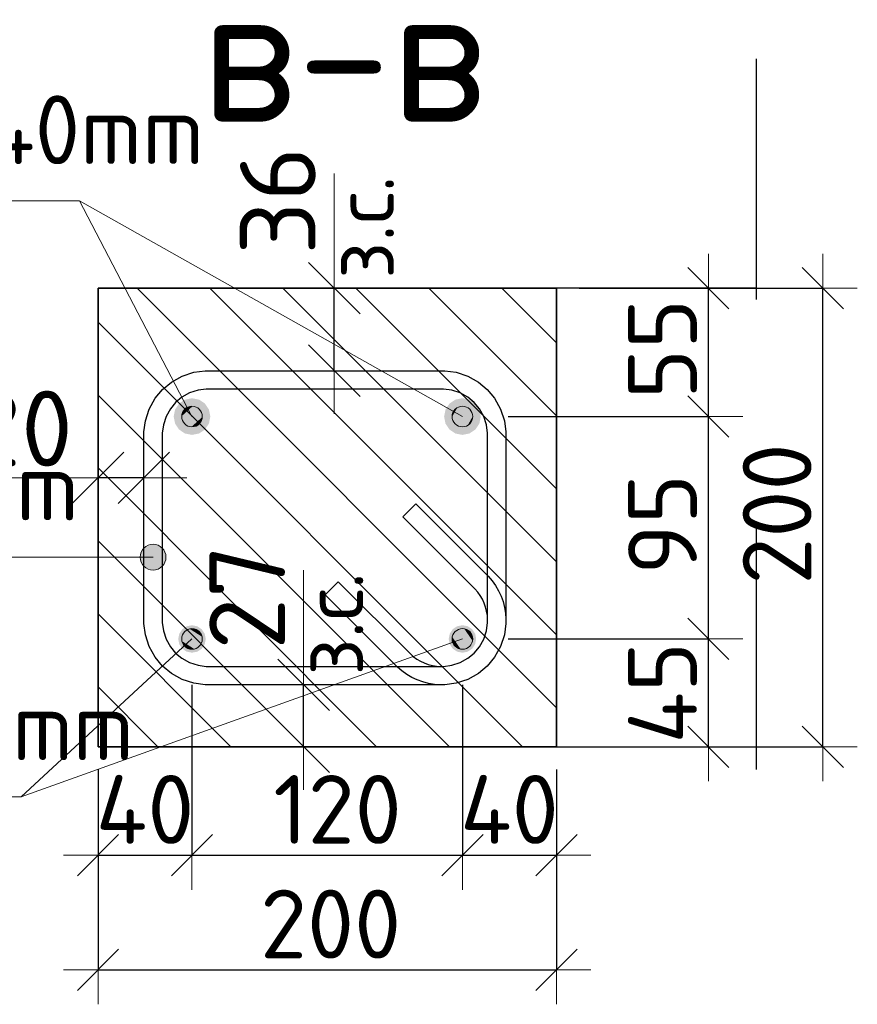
# Model space of a CAD drawing. Header units: metres. Extents: x -38 to 90, y -15 to 21.
# Tile 100 of 127: x 87.884 to 88.249, y -6.725 to -6.296. Entities that reach past the tile are written whole.
import ezdxf

# ---------------------------------------------------------------- set-up
doc = ezdxf.new("R2010")
doc.units = ezdxf.units.M
doc.header["$PDMODE"] = 65
doc.linetypes.add('______4', pattern=[0.135, 0.105, -0.03])
for name, color, linetype, lineweight in [('XR$4$Арм.стержн. Хомут', 240, 'Continuous', 35), ('XR$4$Арм.стержн.горизонт. 1', 180, 'Continuous', 35), ('XR$4$Арм.стержн.горизонт. 2', 202, 'Continuous', 35), ('XR$4$Перекрытие (1)', 7, 'Continuous', 35), ('XR$4$Размерная линия (1)', 7, 'Continuous', 13), ('XR$4$Размерная линия_ общее', 7, 'Continuous', 13)]:
    doc.layers.add(name, color=color, linetype=linetype, lineweight=lineweight)
doc.styles.add('ISOCPEUR', font='txt')
doc.dimstyles.new('DIMSTYLE_10', dxfattribs={"dimtxt": 0.033, "dimasz": 0.0375, "dimexe": 0, "dimexo": 0, "dimgap": 0.0165, "dimtad": 2, "dimdec": 0, "dimlfac": 1000, "dimrnd": 1, "dimzin": 12, "dimdsep": 46, "dimtxsty": 'ISOCPEUR', "dimblk1": 'ALL_ML_STRICH', "dimblk2": 'ALL_ML_STRICH', "dimsah": 1, "dimcen": 0, "dimclrd": 7, "dimclre": 256, "dimclrt": 7, "dimadec": 0, "dimazin": 0, "dimtfac": 1, "dimtdec": 0, "dimtix": 1, "dimtmove": 2, "dimatfit": 3, "dimfxl": 0, "dimtvp": 1.2, "dimtzin": 0, "dimlwd": 0, "dimlwe": -3, "dimarcsym": 0})
doc.dimstyles.new('DIMSTYLE_18', dxfattribs={"dimtxt": 0.03, "dimasz": 0.03, "dimexe": 0, "dimexo": 0, "dimgap": 0.015, "dimtad": 2, "dimdec": 0, "dimlfac": 1000, "dimrnd": 5, "dimzin": 12, "dimdsep": 46, "dimtxsty": 'ISOCPEUR', "dimblk1": 'ALL_ML_STRICH', "dimblk2": 'ALL_ML_STRICH', "dimsah": 1, "dimcen": 0, "dimclrd": 7, "dimclre": 256, "dimclrt": 7, "dimadec": 0, "dimazin": 0, "dimtfac": 1, "dimtdec": 0, "dimtix": 1, "dimtmove": 2, "dimatfit": 3, "dimfxl": 0, "dimtvp": 1.2, "dimtzin": 0, "dimlwd": 0, "dimlwe": -3, "dimarcsym": 0})
doc.dimstyles.new('DIMSTYLE_19', dxfattribs={"dimtxt": 0.03, "dimasz": 0.03, "dimexe": 0, "dimexo": 0, "dimgap": 0.015, "dimtad": 2, "dimdec": 0, "dimlfac": 1000, "dimrnd": 5, "dimzin": 12, "dimdsep": 46, "dimtxsty": 'ISOCPEUR', "dimblk1": 'ALL_ML_STRICH', "dimblk2": 'ALL_ML_STRICH', "dimsah": 1, "dimcen": 0, "dimclrd": 7, "dimclre": 256, "dimclrt": 7, "dimadec": 0, "dimazin": 0, "dimtfac": 1, "dimtdec": 0, "dimtix": 1, "dimtmove": 2, "dimatfit": 3, "dimfxl": 0, "dimtzin": 0, "dimlwd": 0, "dimlwe": -3, "dimarcsym": 0})

# ---------------------------------------------------------------- blocks, each defined once
blk = doc.blocks.new('ALL_ML_STRICH')
at = {"color": 0, "linetype": 'ByBlock', "lineweight": -2}
for p, q in [((0, -0.5), (0, 0.5)), ((-0.3, -0.3), (0.3, 0.3)), ((-1, 0), (0.5, 0))]:
    blk.add_line(p, q, dxfattribs=at)
blk = doc.blocks.new('*D207')
at = {"layer": 'DEFPOINTS', "color": 7, "linetype": 'Continuous', "lineweight": 13, "transparency": 33554687}
for p in [(87.95908, -6.56571), (87.91808, -6.61271), (87.91808, -6.66006)]:
    blk.add_point(p, dxfattribs=at)
at = {"layer": 'XR$4$Размерная линия (1)', "color": 9, "linetype": 'Continuous', "lineweight": -2, "true_color": 0xc7c7c7, "transparency": 33554687}
for p, q in [((87.95908, -6.58571), (87.95908, -6.66006)), ((87.91808, -6.63271), (87.91808, -6.66006))]:
    blk.add_line(p, q, dxfattribs=at)
at = {"layer": 'XR$4$Размерная линия (1)', "color": 7, "linetype": 'Continuous', "lineweight": -2, "transparency": 33554687}
blk.add_line((87.91808, -6.66006), (87.95908, -6.66006), dxfattribs=at)
at = {"layer": 'XR$4$Размерная линия (1)', "color": 7, "linetype": 'Continuous', "lineweight": 13, "transparency": 33554687, "xscale": 0.03, "yscale": 0.03, "zscale": 0.03, "rotation": 180}
blk.add_blockref('ALL_ML_STRICH', (87.91808, -6.66006), dxfattribs=at)
at = {"layer": 'XR$4$Размерная линия (1)', "color": 7, "linetype": 'Continuous', "lineweight": 13, "transparency": 33554687, "xscale": 0.03, "yscale": 0.03, "zscale": 0.03}
blk.add_blockref('ALL_ML_STRICH', (87.95908, -6.66006), dxfattribs=at)
at = {"layer": 'XR$4$Размерная линия (1)', "color": 7, "linetype": 'Continuous', "lineweight": 13, "transparency": 33554687, "insert": (87.93858, -6.64006), "char_height": 0.03, "width": 0.06, "attachment_point": 5, "style": 'ISOCPEUR'}
blk.add_mtext('\\A1;{40}', dxfattribs=at)
blk = doc.blocks.new('*D208')
at = {"layer": 'DEFPOINTS', "color": 7, "linetype": 'Continuous', "lineweight": 13, "transparency": 33554687}
for p in [(87.95908, -6.56571), (88.07708, -6.56571), (87.95908, -6.66006)]:
    blk.add_point(p, dxfattribs=at)
at = {"layer": 'XR$4$Размерная линия (1)', "color": 9, "linetype": 'Continuous', "lineweight": -2, "true_color": 0xc7c7c7, "transparency": 33554687}
for p, q in [((87.95908, -6.58571), (87.95908, -6.66006)), ((88.07708, -6.58571), (88.07708, -6.66006))]:
    blk.add_line(p, q, dxfattribs=at)
at = {"layer": 'XR$4$Размерная линия (1)', "color": 7, "linetype": 'Continuous', "lineweight": -2, "transparency": 33554687}
blk.add_line((87.95908, -6.66006), (88.07708, -6.66006), dxfattribs=at)
at = {"layer": 'XR$4$Размерная линия (1)', "color": 7, "linetype": 'Continuous', "lineweight": 13, "transparency": 33554687, "xscale": 0.03, "yscale": 0.03, "zscale": 0.03, "rotation": 180}
blk.add_blockref('ALL_ML_STRICH', (87.95908, -6.66006), dxfattribs=at)
at = {"layer": 'XR$4$Размерная линия (1)', "color": 7, "linetype": 'Continuous', "lineweight": 13, "transparency": 33554687, "xscale": 0.03, "yscale": 0.03, "zscale": 0.03}
blk.add_blockref('ALL_ML_STRICH', (88.07708, -6.66006), dxfattribs=at)
at = {"layer": 'XR$4$Размерная линия (1)', "color": 7, "linetype": 'Continuous', "lineweight": 13, "transparency": 33554687, "insert": (88.02258, -6.64006), "char_height": 0.03, "width": 0.09, "attachment_point": 5, "style": 'ISOCPEUR'}
blk.add_mtext('\\A1;{120}', dxfattribs=at)
blk = doc.blocks.new('*D209')
at = {"layer": 'DEFPOINTS', "color": 7, "linetype": 'Continuous', "lineweight": 13, "transparency": 33554687}
for p in [(88.07708, -6.56571), (88.11808, -6.61271), (88.07708, -6.66006)]:
    blk.add_point(p, dxfattribs=at)
at = {"layer": 'XR$4$Размерная линия (1)', "color": 9, "linetype": 'Continuous', "lineweight": -2, "true_color": 0xc7c7c7, "transparency": 33554687}
for p, q in [((88.07708, -6.58571), (88.07708, -6.66006)), ((88.11808, -6.63271), (88.11808, -6.66006))]:
    blk.add_line(p, q, dxfattribs=at)
at = {"layer": 'XR$4$Размерная линия (1)', "color": 7, "linetype": 'Continuous', "lineweight": -2, "transparency": 33554687}
blk.add_line((88.07708, -6.66006), (88.11808, -6.66006), dxfattribs=at)
at = {"layer": 'XR$4$Размерная линия (1)', "color": 7, "linetype": 'Continuous', "lineweight": 13, "transparency": 33554687, "xscale": 0.03, "yscale": 0.03, "zscale": 0.03, "rotation": 180}
blk.add_blockref('ALL_ML_STRICH', (88.07708, -6.66006), dxfattribs=at)
at = {"layer": 'XR$4$Размерная линия (1)', "color": 7, "linetype": 'Continuous', "lineweight": 13, "transparency": 33554687, "xscale": 0.03, "yscale": 0.03, "zscale": 0.03}
blk.add_blockref('ALL_ML_STRICH', (88.11808, -6.66006), dxfattribs=at)
at = {"layer": 'XR$4$Размерная линия (1)', "color": 7, "linetype": 'Continuous', "lineweight": 13, "transparency": 33554687, "insert": (88.09758, -6.64006), "char_height": 0.03, "width": 0.06, "attachment_point": 5, "style": 'ISOCPEUR'}
blk.add_mtext('\\A1;{40}', dxfattribs=at)
blk = doc.blocks.new('*D210')
at = {"layer": 'DEFPOINTS', "color": 7, "linetype": 'Continuous', "lineweight": 13, "transparency": 33554687}
for p in [(87.91808, -6.61271), (88.11808, -6.61271), (87.91808, -6.71006)]:
    blk.add_point(p, dxfattribs=at)
at = {"layer": 'XR$4$Размерная линия (1)', "color": 9, "linetype": 'Continuous', "lineweight": -2, "true_color": 0xc7c7c7, "transparency": 33554687}
for p, q in [((87.91808, -6.62271), (87.91808, -6.71006)), ((88.11808, -6.62271), (88.11808, -6.71006))]:
    blk.add_line(p, q, dxfattribs=at)
at = {"layer": 'XR$4$Размерная линия (1)', "color": 7, "linetype": 'Continuous', "lineweight": -2, "transparency": 33554687}
blk.add_line((87.91808, -6.71006), (88.11808, -6.71006), dxfattribs=at)
at = {"layer": 'XR$4$Размерная линия (1)', "color": 7, "linetype": 'Continuous', "lineweight": 13, "transparency": 33554687, "xscale": 0.03, "yscale": 0.03, "zscale": 0.03, "rotation": 180}
blk.add_blockref('ALL_ML_STRICH', (87.91808, -6.71006), dxfattribs=at)
at = {"layer": 'XR$4$Размерная линия (1)', "color": 7, "linetype": 'Continuous', "lineweight": 13, "transparency": 33554687, "xscale": 0.03, "yscale": 0.03, "zscale": 0.03}
blk.add_blockref('ALL_ML_STRICH', (88.11808, -6.71006), dxfattribs=at)
at = {"layer": 'XR$4$Размерная линия (1)', "color": 7, "linetype": 'Continuous', "lineweight": 13, "transparency": 33554687, "insert": (88.01958, -6.69006), "char_height": 0.03, "width": 0.09, "attachment_point": 5, "style": 'ISOCPEUR'}
blk.add_mtext('\\A1;{200}', dxfattribs=at)
blk = doc.blocks.new('*D211')
at = {"layer": 'DEFPOINTS', "color": 7, "linetype": 'Continuous', "lineweight": 13, "transparency": 33554687}
for p in [(88.11808, -6.41271), (88.12023, -6.61271), (88.23438, -6.61271)]:
    blk.add_point(p, dxfattribs=at)
at = {"layer": 'XR$4$Размерная линия (1)', "color": 9, "linetype": 'Continuous', "lineweight": -2, "true_color": 0xc7c7c7, "transparency": 33554687}
for p, q in [((88.12808, -6.41271), (88.23438, -6.41271)), ((88.13023, -6.61271), (88.23438, -6.61271))]:
    blk.add_line(p, q, dxfattribs=at)
at = {"layer": 'XR$4$Размерная линия (1)', "color": 7, "linetype": 'Continuous', "lineweight": -2, "transparency": 33554687}
blk.add_line((88.23438, -6.61271), (88.23438, -6.41271), dxfattribs=at)
at = {"layer": 'XR$4$Размерная линия (1)', "color": 7, "linetype": 'Continuous', "lineweight": 13, "transparency": 33554687, "xscale": 0.03, "yscale": 0.03, "zscale": 0.03}
for p, rotation in [((88.23438, -6.41271), 90), ((88.23438, -6.61271), 270)]:
    blk.add_blockref('ALL_ML_STRICH', p, dxfattribs=dict(at, rotation=rotation))
at = {"layer": 'XR$4$Размерная линия (1)', "color": 7, "linetype": 'Continuous', "lineweight": 13, "transparency": 33554687, "insert": (88.21438, -6.51121), "char_height": 0.03, "width": 0.09, "attachment_point": 5, "rotation": 90, "style": 'ISOCPEUR'}
blk.add_mtext('\\A1;{200}', dxfattribs=at)
blk = doc.blocks.new('*D216')
at = {"layer": 'DEFPOINTS', "color": 7, "linetype": 'Continuous', "lineweight": 13, "transparency": 33554687}
for p in [(88.04778, -6.58571), (88.00779, -6.61271), (88.0206, -6.61271)]:
    blk.add_point(p, dxfattribs=at)
at = {"layer": 'XR$4$Размерная линия_ общее', "color": 253, "linetype": 'Continuous', "lineweight": -2, "true_color": 0xa0a0a0, "transparency": 33554687}
for p, q in [((88.02778, -6.58571), (88.00779, -6.58571)), ((88.00779, -6.61271), (88.00779, -6.61271))]:
    blk.add_line(p, q, dxfattribs=at)
at = {"layer": 'XR$4$Размерная линия_ общее', "color": 7, "linetype": 'Continuous', "lineweight": -2, "transparency": 33554687}
blk.add_line((88.00779, -6.61271), (88.00779, -6.58571), dxfattribs=at)
at = {"layer": 'XR$4$Размерная линия_ общее', "color": 7, "linetype": 'Continuous', "lineweight": 13, "transparency": 33554687, "xscale": 0.0375, "yscale": 0.0375, "zscale": 0.0375}
for p, rotation in [((88.00779, -6.58571), 90), ((88.00779, -6.61271), 270)]:
    blk.add_blockref('ALL_ML_STRICH', p, dxfattribs=dict(at, rotation=rotation))
at = {"layer": 'XR$4$Размерная линия_ общее', "color": 7, "linetype": 'Continuous', "lineweight": 13, "transparency": 33554687, "insert": (87.98314, -6.54754), "char_height": 0.033, "width": 0.066, "attachment_point": 5, "rotation": 90, "style": 'ISOCPEUR'}
blk.add_mtext('\\A1;{27}', dxfattribs=at)
at = {"layer": 'XR$4$Размерная линия_ общее', "color": 7, "linetype": 'Continuous', "lineweight": 13, "transparency": 33554687, "insert": (88.00681, -6.5817), "char_height": 0.027, "width": 0.00135, "attachment_point": 1, "rotation": 90, "line_spacing_factor": 0.60241, "style": 'ISOCPEUR'}
blk.add_mtext('з.с.', dxfattribs=at)
blk = doc.blocks.new('*D254')
at = {"layer": 'DEFPOINTS', "color": 7, "linetype": 'Continuous', "lineweight": 13, "transparency": 33554687}
for p in [(88.06116, -6.41271), (88.02118, -6.44871), (88.03399, -6.44871)]:
    blk.add_point(p, dxfattribs=at)
at = {"layer": 'XR$4$Размерная линия_ общее', "color": 253, "linetype": 'Continuous', "lineweight": -2, "true_color": 0xa0a0a0, "transparency": 33554687}
for p, q in [((88.04116, -6.41271), (88.02118, -6.41271)), ((88.02118, -6.44871), (88.02118, -6.44871))]:
    blk.add_line(p, q, dxfattribs=at)
at = {"layer": 'XR$4$Размерная линия_ общее', "color": 7, "linetype": 'Continuous', "lineweight": -2, "transparency": 33554687}
blk.add_line((88.02118, -6.44871), (88.02118, -6.41271), dxfattribs=at)
at = {"layer": 'XR$4$Размерная линия_ общее', "color": 7, "linetype": 'Continuous', "lineweight": 13, "transparency": 33554687, "xscale": 0.0375, "yscale": 0.0375, "zscale": 0.0375}
for p, rotation in [((88.02118, -6.41271), 90), ((88.02118, -6.44871), 270)]:
    blk.add_blockref('ALL_ML_STRICH', p, dxfattribs=dict(at, rotation=rotation))
at = {"layer": 'XR$4$Размерная линия_ общее', "color": 7, "linetype": 'Continuous', "lineweight": 13, "transparency": 33554687, "insert": (87.99653, -6.37454), "char_height": 0.033, "width": 0.066, "attachment_point": 5, "rotation": 90, "style": 'ISOCPEUR'}
blk.add_mtext('\\A1;{36}', dxfattribs=at)
at = {"layer": 'XR$4$Размерная линия_ общее', "color": 7, "linetype": 'Continuous', "lineweight": 13, "transparency": 33554687, "insert": (88.0202, -6.4087), "char_height": 0.027, "width": 0.00135, "attachment_point": 1, "rotation": 90, "line_spacing_factor": 0.60241, "style": 'ISOCPEUR'}
blk.add_mtext('з.с.', dxfattribs=at)
blk = doc.blocks.new('*D255')
at = {"layer": 'DEFPOINTS', "color": 7, "linetype": 'Continuous', "lineweight": 13, "transparency": 33554687}
for p in [(88.07708, -6.56571), (88.11808, -6.61271), (88.18438, -6.61271)]:
    blk.add_point(p, dxfattribs=at)
at = {"layer": 'XR$4$Размерная линия (1)', "color": 9, "linetype": 'Continuous', "lineweight": -2, "true_color": 0xc7c7c7, "transparency": 33554687}
for p, q in [((88.09708, -6.56571), (88.18438, -6.56571)), ((88.13808, -6.61271), (88.18438, -6.61271))]:
    blk.add_line(p, q, dxfattribs=at)
at = {"layer": 'XR$4$Размерная линия (1)', "color": 7, "linetype": 'Continuous', "lineweight": -2, "transparency": 33554687}
blk.add_line((88.18438, -6.61271), (88.18438, -6.56571), dxfattribs=at)
at = {"layer": 'XR$4$Размерная линия (1)', "color": 7, "linetype": 'Continuous', "lineweight": 13, "transparency": 33554687, "xscale": 0.03, "yscale": 0.03, "zscale": 0.03}
for p, rotation in [((88.18438, -6.56571), 90), ((88.18438, -6.61271), 270)]:
    blk.add_blockref('ALL_ML_STRICH', p, dxfattribs=dict(at, rotation=rotation))
at = {"layer": 'XR$4$Размерная линия (1)', "color": 7, "linetype": 'Continuous', "lineweight": 13, "transparency": 33554687, "insert": (88.16438, -6.58921), "char_height": 0.03, "width": 0.06, "attachment_point": 5, "rotation": 90, "style": 'ISOCPEUR'}
blk.add_mtext('\\A1;{45}', dxfattribs=at)
blk = doc.blocks.new('*D256')
at = {"layer": 'DEFPOINTS', "color": 7, "linetype": 'Continuous', "lineweight": 13, "transparency": 33554687}
for p in [(88.07708, -6.46871), (88.07708, -6.56571), (88.18438, -6.56571)]:
    blk.add_point(p, dxfattribs=at)
at = {"layer": 'XR$4$Размерная линия (1)', "color": 9, "linetype": 'Continuous', "lineweight": -2, "true_color": 0xc7c7c7, "transparency": 33554687}
for p, q in [((88.09708, -6.46871), (88.18438, -6.46871)), ((88.09708, -6.56571), (88.18438, -6.56571))]:
    blk.add_line(p, q, dxfattribs=at)
at = {"layer": 'XR$4$Размерная линия (1)', "color": 7, "linetype": 'Continuous', "lineweight": -2, "transparency": 33554687}
blk.add_line((88.18438, -6.56571), (88.18438, -6.46871), dxfattribs=at)
at = {"layer": 'XR$4$Размерная линия (1)', "color": 7, "linetype": 'Continuous', "lineweight": 13, "transparency": 33554687, "xscale": 0.03, "yscale": 0.03, "zscale": 0.03}
for p, rotation in [((88.18438, -6.46871), 90), ((88.18438, -6.56571), 270)]:
    blk.add_blockref('ALL_ML_STRICH', p, dxfattribs=dict(at, rotation=rotation))
at = {"layer": 'XR$4$Размерная линия (1)', "color": 7, "linetype": 'Continuous', "lineweight": 13, "transparency": 33554687, "insert": (88.16438, -6.51571), "char_height": 0.03, "width": 0.06, "attachment_point": 5, "rotation": 90, "style": 'ISOCPEUR'}
blk.add_mtext('\\A1;{95}', dxfattribs=at)
blk = doc.blocks.new('*D257')
at = {"layer": 'DEFPOINTS', "color": 7, "linetype": 'Continuous', "lineweight": 13, "transparency": 33554687}
for p in [(88.11808, -6.41271), (88.07708, -6.46871), (88.18438, -6.46871)]:
    blk.add_point(p, dxfattribs=at)
at = {"layer": 'XR$4$Размерная линия (1)', "color": 9, "linetype": 'Continuous', "lineweight": -2, "true_color": 0xc7c7c7, "transparency": 33554687}
for p, q in [((88.13808, -6.41271), (88.18438, -6.41271)), ((88.09708, -6.46871), (88.18438, -6.46871))]:
    blk.add_line(p, q, dxfattribs=at)
at = {"layer": 'XR$4$Размерная линия (1)', "color": 7, "linetype": 'Continuous', "lineweight": -2, "transparency": 33554687}
blk.add_line((88.18438, -6.46871), (88.18438, -6.41271), dxfattribs=at)
at = {"layer": 'XR$4$Размерная линия (1)', "color": 7, "linetype": 'Continuous', "lineweight": 13, "transparency": 33554687, "xscale": 0.03, "yscale": 0.03, "zscale": 0.03}
for p, rotation in [((88.18438, -6.41271), 90), ((88.18438, -6.46871), 270)]:
    blk.add_blockref('ALL_ML_STRICH', p, dxfattribs=dict(at, rotation=rotation))
at = {"layer": 'XR$4$Размерная линия (1)', "color": 7, "linetype": 'Continuous', "lineweight": 13, "transparency": 33554687, "insert": (88.16438, -6.43921), "char_height": 0.03, "width": 0.06, "attachment_point": 5, "rotation": 90, "style": 'ISOCPEUR'}
blk.add_mtext('\\A1;{55}', dxfattribs=at)
blk = doc.blocks.new('*D360')
at = {"layer": 'DEFPOINTS', "color": 7, "linetype": 'Continuous', "lineweight": 13, "transparency": 33554687}
for p in [(87.93808, -6.49542), (87.93808, -6.51303), (87.91808, -6.53541)]:
    blk.add_point(p, dxfattribs=at)
at = {"layer": 'XR$4$Размерная линия_ общее', "color": 253, "linetype": 'Continuous', "lineweight": -2, "true_color": 0xa0a0a0, "transparency": 33554687}
for p, q in [((87.91808, -6.51541), (87.91808, -6.49542)), ((87.93808, -6.49542), (87.93808, -6.49542))]:
    blk.add_line(p, q, dxfattribs=at)
at = {"layer": 'XR$4$Размерная линия_ общее', "color": 7, "linetype": 'Continuous', "lineweight": -2, "transparency": 33554687}
blk.add_line((87.93808, -6.49542), (87.91808, -6.49542), dxfattribs=at)
at = {"layer": 'XR$4$Размерная линия_ общее', "color": 7, "linetype": 'Continuous', "lineweight": 13, "transparency": 33554687, "xscale": 0.0375, "yscale": 0.0375, "zscale": 0.0375}
for p, rotation in [((87.91808, -6.49542), 180), ((87.93808, -6.49542), 360)]:
    blk.add_blockref('ALL_ML_STRICH', p, dxfattribs=dict(at, rotation=rotation))
at = {"layer": 'XR$4$Размерная линия_ общее', "color": 7, "linetype": 'Continuous', "lineweight": 13, "transparency": 33554687, "insert": (87.88453, -6.47392), "char_height": 0.033, "width": 0.066, "attachment_point": 5, "style": 'ISOCPEUR'}
blk.add_mtext('\\A1;{20}', dxfattribs=at)
at = {"layer": 'XR$4$Размерная линия_ общее', "color": 7, "linetype": 'Continuous', "lineweight": 13, "transparency": 33554687, "insert": (87.86679, -6.54531), "char_height": 0.027, "width": 0.00135, "attachment_point": 1, "rotation": 180, "line_spacing_factor": 0.60241, "style": 'ISOCPEUR'}
blk.add_mtext('з.с.', dxfattribs=at)

msp = doc.modelspace()

# ---------------------------------------------------------------- hatches: boundary and pattern name
at = {"linetype": 'Continuous', "lineweight": 13, "transparency": 33554687}
h = msp.add_hatch(dxfattribs=at)
h.set_pattern_fill('__________540', scale=0.015, style=0, pattern_type=2)
h.set_pattern_definition([(135, (0, 0), (-0.031819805, -0.031819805), [0.4, -0.05, 0, -0.05]), (135, (-0.01591, -0.01591), (-0.031819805, -0.031819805), [0.8, -0.1, 0.1, -0.1])])
h.paths.add_polyline_path([(88.11808, -6.41271), (87.91808, -6.41271), (87.91808, -6.61271), (88.11808, -6.61271)], flags=0)
at = {"layer": 'XR$4$Арм.стержн. Хомут', "linetype": 'Continuous', "lineweight": 13, "transparency": 33554687}
for points in [[(87.93725, -6.53285), (87.93725, -6.52722), (87.93646, -6.53004)], [(87.93725, -6.52722), (87.93927, -6.53487), (87.93927, -6.5252)], [(87.93725, -6.52722), (87.93725, -6.53285), (87.93927, -6.53487)], [(87.93927, -6.5252), (87.94208, -6.53566), (87.94208, -6.52441)], [(87.93927, -6.5252), (87.93927, -6.53487), (87.94208, -6.53566)], [(87.94208, -6.52441), (87.94208, -6.53566), (87.9449, -6.53487)], [(87.94208, -6.52441), (87.9449, -6.53487), (87.9449, -6.5252)], [(87.9449, -6.5252), (87.9449, -6.53487), (87.94692, -6.53285)], [(87.9449, -6.5252), (87.94692, -6.53285), (87.94692, -6.52722)], [(87.94692, -6.52722), (87.94692, -6.53285), (87.94771, -6.53004)]]:
    msp.add_hatch(color=7, dxfattribs=at).paths.add_polyline_path(points)
at = {"layer": 'XR$4$Арм.стержн.горизонт. 1', "linetype": 'Continuous', "lineweight": 50, "transparency": 33554687}
for points in [[(87.96708, -6.46871), (87.96648, -6.46565), (87.96474, -6.46305), (87.96215, -6.46132), (87.95908, -6.46071), (87.95602, -6.46132), (87.95343, -6.46305), (87.95169, -6.46565), (87.95108, -6.46871), (87.95169, -6.47177), (87.95343, -6.47437), (87.95602, -6.4761), (87.95908, -6.47671), (87.96215, -6.4761), (87.96474, -6.47437), (87.96648, -6.47177)], [(88.08508, -6.46871), (88.08448, -6.46565), (88.08274, -6.46305), (88.08015, -6.46132), (88.07708, -6.46071), (88.07402, -6.46132), (88.07143, -6.46305), (88.06969, -6.46565), (88.06908, -6.46871), (88.06969, -6.47177), (88.07143, -6.47437), (88.07402, -6.4761), (88.07708, -6.47671), (88.08015, -6.4761), (88.08274, -6.47437), (88.08448, -6.47177)]]:
    msp.add_hatch(color=7, dxfattribs=at).paths.add_polyline_path(points)
at = {"layer": 'XR$4$Арм.стержн.горизонт. 1', "linetype": 'Continuous', "lineweight": 13, "transparency": 33554687}
for points in [[(87.95929, -6.46424), (87.9553, -6.46632), (87.95461, -6.46851)], [(87.95929, -6.46424), (87.95461, -6.46851), (87.96147, -6.46493)], [(87.96147, -6.46493), (87.95461, -6.46851), (87.9551, -6.47079)], [(87.96147, -6.46493), (87.9551, -6.47079), (87.96307, -6.46663)], [(87.96307, -6.46663), (87.9551, -6.47079), (87.95669, -6.4725)], [(87.9553, -6.46632), (87.95929, -6.46424), (87.957, -6.46472)], [(87.96307, -6.46663), (87.95669, -6.4725), (87.96356, -6.46892)], [(88.07261, -6.46877), (88.07482, -6.46485), (88.07316, -6.4665)], [(88.07482, -6.46485), (88.07261, -6.46877), (88.07323, -6.47098)], [(88.07482, -6.46485), (88.07323, -6.47098), (88.07702, -6.46424)], [(88.07702, -6.46424), (88.07323, -6.47098), (88.07488, -6.47263)], [(88.07702, -6.46424), (88.07488, -6.47263), (88.07929, -6.46479)], [(88.07929, -6.46479), (88.07488, -6.47263), (88.07715, -6.47319)], [(88.07929, -6.46479), (88.07715, -6.47319), (88.08094, -6.46644)], [(88.08094, -6.46644), (88.07715, -6.47319), (88.07935, -6.47257)], [(88.08094, -6.46644), (88.07935, -6.47257), (88.08156, -6.46865)], [(87.96356, -6.46892), (87.95669, -6.4725), (87.95888, -6.47318)], [(87.96356, -6.46892), (87.95888, -6.47318), (87.96287, -6.4711)], [(87.96287, -6.4711), (87.95888, -6.47318), (87.96117, -6.4727)], [(88.08156, -6.46865), (88.07935, -6.47257), (88.08101, -6.47092)]]:
    msp.add_hatch(color=7, dxfattribs=at).paths.add_polyline_path(points)
at = {"layer": 'XR$4$Арм.стержн.горизонт. 2', "linetype": 'Continuous', "lineweight": 50, "transparency": 33554687}
for points in [[(87.96508, -6.56571), (87.96463, -6.56342), (87.96333, -6.56147), (87.96138, -6.56017), (87.95908, -6.55971), (87.95679, -6.56017), (87.95484, -6.56147), (87.95354, -6.56342), (87.95308, -6.56571), (87.95354, -6.56801), (87.95484, -6.56995), (87.95679, -6.57126), (87.95908, -6.57171), (87.96138, -6.57126), (87.96333, -6.56995), (87.96463, -6.56801)], [(88.08308, -6.56571), (88.08263, -6.56342), (88.08133, -6.56147), (88.07938, -6.56017), (88.07708, -6.55971), (88.07479, -6.56017), (88.07284, -6.56147), (88.07154, -6.56342), (88.07108, -6.56571), (88.07154, -6.56801), (88.07284, -6.56995), (88.07479, -6.57126), (88.07708, -6.57171), (88.07938, -6.57126), (88.08133, -6.56995), (88.08263, -6.56801)]]:
    msp.add_hatch(color=34, dxfattribs=at).paths.add_polyline_path(points)
at = {"layer": 'XR$4$Арм.стержн.горизонт. 2', "linetype": 'Continuous', "lineweight": 13, "transparency": 33554687}
for points in [[(87.95603, -6.56241), (87.96336, -6.56703), (87.95811, -6.56134)], [(87.95811, -6.56134), (87.96336, -6.56703), (87.96345, -6.56474)], [(87.95811, -6.56134), (87.96345, -6.56474), (87.9604, -6.56143)], [(87.9604, -6.56143), (87.96345, -6.56474), (87.96239, -6.56266)], [(88.07366, -6.56283), (88.0786, -6.56995), (88.07557, -6.56148)], [(88.07557, -6.56148), (88.08051, -6.5686), (88.0779, -6.56131)], [(88.07557, -6.56148), (88.0786, -6.56995), (88.08051, -6.5686)], [(88.0779, -6.56131), (88.08051, -6.5686), (88.08149, -6.56653)], [(88.0779, -6.56131), (88.08149, -6.56653), (88.07997, -6.56229)], [(87.95472, -6.56669), (87.96006, -6.57008), (87.95481, -6.5644)], [(87.95481, -6.5644), (87.96214, -6.56902), (87.95603, -6.56241)], [(87.95481, -6.5644), (87.96006, -6.57008), (87.96214, -6.56902)], [(87.95603, -6.56241), (87.96214, -6.56902), (87.96336, -6.56703)], [(88.07268, -6.5649), (88.07627, -6.57011), (88.07366, -6.56283)], [(88.0742, -6.56913), (88.07268, -6.5649), (88.07285, -6.56723)], [(88.07268, -6.5649), (88.0742, -6.56913), (88.07627, -6.57011)], [(88.07366, -6.56283), (88.07627, -6.57011), (88.0786, -6.56995)], [(88.07997, -6.56229), (88.08149, -6.56653), (88.08132, -6.5642)], [(87.95777, -6.56999), (87.95472, -6.56669), (87.95578, -6.56877)], [(87.95472, -6.56669), (87.95777, -6.56999), (87.96006, -6.57008)]]:
    msp.add_hatch(color=7, dxfattribs=at).paths.add_polyline_path(points)

# ---------------------------------------------------------------- linework, layer by layer
at = {"color": 7, "linetype": '______4', "lineweight": 25, "transparency": 33554687}
msp.add_line((88.20526, -6.31271), (88.20526, -6.71271), dxfattribs=at)
at = {"color": 7, "linetype": 'Continuous', "lineweight": 13, "transparency": 33554687}
for p, q in [((88.02118, -6.41271), (88.02118, -6.36271)), ((87.91808, -6.49542), (87.86808, -6.49542)), ((88.00779, -6.58571), (88.00779, -6.53571))]:
    msp.add_line(p, q, dxfattribs=at)
at = {"color": 7, "linetype": 'Continuous', "lineweight": 35, "transparency": 33554687}
for p, q in [((87.91808, -6.41271), (87.91808, -6.61271)), ((88.11808, -6.41271), (87.91808, -6.41271)), ((88.11808, -6.61271), (88.11808, -6.41271)), ((87.91808, -6.61271), (88.11808, -6.61271))]:
    msp.add_line(p, q, dxfattribs=at)
at = {"layer": 'XR$4$Арм.стержн. Хомут', "color": 7, "linetype": 'Continuous', "lineweight": 13, "transparency": 33554687}
for p, q in [((87.94208, -6.52441), (87.94208, -6.52441)), ((87.86014, -6.53004), (87.94208, -6.53004)), ((87.93646, -6.53004), (87.93646, -6.53004)), ((87.94771, -6.53004), (87.94771, -6.53004)), ((87.94208, -6.53566), (87.94208, -6.53566))]:
    msp.add_line(p, q, dxfattribs=at)
at = {"layer": 'XR$4$Арм.стержн. Хомут', "color": 40, "linetype": 'Continuous', "lineweight": 25, "transparency": 33554687}
msp.add_lwpolyline([(88.02283, -6.54074), (88.05421, -6.57212), (88.05564, -6.57336), (88.05716, -6.57446), (88.05877, -6.57541), (88.06043, -6.57619), (88.06216, -6.57681), (88.06397, -6.57728), (88.06582, -6.57758), (88.0677, -6.57771), (88.06885, -6.57771), (88.07247, -6.57721), (88.07613, -6.576), (88.07949, -6.57412), (88.08222, -6.57184), (88.0845, -6.56911), (88.08637, -6.56576), (88.08758, -6.5621), (88.08808, -6.55848), (88.08808, -6.47594), (88.08758, -6.47233), (88.08637, -6.46867), (88.0845, -6.46531), (88.08222, -6.46258), (88.07949, -6.4603), (88.07613, -6.45842), (88.07247, -6.45722), (88.06885, -6.45671), (87.96532, -6.45671), (87.9617, -6.45722), (87.95804, -6.45842), (87.95468, -6.4603), (87.95195, -6.46258), (87.94967, -6.46531), (87.9478, -6.46867), (87.94659, -6.47233), (87.94608, -6.47594), (87.94608, -6.55848), (87.94659, -6.5621), (87.9478, -6.56576), (87.94967, -6.56911), (87.95195, -6.57184), (87.95468, -6.57412), (87.95804, -6.576), (87.9617, -6.57721), (87.96532, -6.57771), (88.06885, -6.57771), (88.07247, -6.57721), (88.07613, -6.576), (88.07949, -6.57412), (88.08222, -6.57184), (88.0845, -6.56911), (88.08637, -6.56576), (88.08758, -6.5621), (88.08808, -6.55848), (88.08808, -6.55733), (88.08795, -6.55545), (88.08765, -6.5536), (88.08718, -6.55179), (88.08656, -6.55006), (88.08578, -6.5484), (88.08483, -6.54678), (88.08373, -6.54526), (88.0825, -6.54384), (88.05111, -6.51246), (88.05677, -6.5068), (88.08835, -6.53838), (88.09001, -6.54029), (88.09154, -6.54241), (88.09286, -6.54466), (88.09396, -6.547), (88.09483, -6.54942), (88.09549, -6.55195), (88.09591, -6.55453), (88.09608, -6.55705), (88.09608, -6.55903), (88.09541, -6.56391), (88.09373, -6.569), (88.09111, -6.57367), (88.0879, -6.57752), (88.08404, -6.58074), (88.07937, -6.58336), (88.07429, -6.58503), (88.06941, -6.58571), (87.96476, -6.58571), (87.95988, -6.58503), (87.9548, -6.58336), (87.95013, -6.58074), (87.94627, -6.57752), (87.94306, -6.57367), (87.94044, -6.569), (87.93876, -6.56391), (87.93808, -6.55903), (87.93808, -6.47539), (87.93876, -6.47051), (87.94044, -6.46543), (87.94306, -6.46075), (87.94627, -6.4569), (87.95013, -6.45368), (87.9548, -6.45107), (87.95988, -6.44939), (87.96476, -6.44871), (88.06941, -6.44871), (88.07429, -6.44939), (88.07937, -6.45107), (88.08404, -6.45368), (88.0879, -6.4569), (88.09111, -6.46075), (88.09373, -6.46543), (88.09541, -6.47051), (88.09608, -6.47539), (88.09608, -6.55903), (88.09541, -6.56391), (88.09373, -6.569), (88.09111, -6.57367), (88.0879, -6.57752), (88.08404, -6.58074), (88.07937, -6.58336), (88.07429, -6.58503), (88.06941, -6.58571), (88.06742, -6.58571), (88.0649, -6.58553), (88.06232, -6.58512), (88.05979, -6.58446), (88.05737, -6.58358), (88.05504, -6.58249), (88.05278, -6.58116), (88.05066, -6.57964), (88.04876, -6.57798), (88.01717, -6.5464), (88.02283, -6.54074)], dxfattribs=at)
msp.add_lwpolyline([(88.02283, -6.54074), (88.05421, -6.57212), (88.05564, -6.57336), (88.05716, -6.57446), (88.05877, -6.57541), (88.06043, -6.57619), (88.06216, -6.57681), (88.06397, -6.57728), (88.06582, -6.57758), (88.0677, -6.57771), (88.06885, -6.57771), (88.07247, -6.57721), (88.07613, -6.576), (88.07949, -6.57412), (88.08222, -6.57184), (88.0845, -6.56911), (88.08637, -6.56576), (88.08758, -6.5621), (88.08808, -6.55848), (88.08808, -6.47594), (88.08758, -6.47233), (88.08637, -6.46867), (88.0845, -6.46531), (88.08222, -6.46258), (88.07949, -6.4603), (88.07613, -6.45842), (88.07247, -6.45722), (88.06885, -6.45671), (87.96532, -6.45671), (87.9617, -6.45722), (87.95804, -6.45842), (87.95468, -6.4603), (87.95195, -6.46258), (87.94967, -6.46531), (87.9478, -6.46867), (87.94659, -6.47233), (87.94608, -6.47594), (87.94608, -6.55848), (87.94659, -6.5621), (87.9478, -6.56576), (87.94967, -6.56911), (87.95195, -6.57184), (87.95468, -6.57412), (87.95804, -6.576), (87.9617, -6.57721), (87.96532, -6.57771), (88.06885, -6.57771), (88.07247, -6.57721), (88.07613, -6.576), (88.07949, -6.57412), (88.08222, -6.57184), (88.0845, -6.56911), (88.08637, -6.56576), (88.08758, -6.5621), (88.08808, -6.55848), (88.08808, -6.55733), (88.08795, -6.55545), (88.08765, -6.5536), (88.08718, -6.55179), (88.08656, -6.55006), (88.08578, -6.5484), (88.08483, -6.54678), (88.08373, -6.54526), (88.0825, -6.54384), (88.05111, -6.51246), (88.05677, -6.5068), (88.08835, -6.53838), (88.09001, -6.54029), (88.09154, -6.54241), (88.09286, -6.54466), (88.09396, -6.547), (88.09483, -6.54942), (88.09549, -6.55195), (88.09591, -6.55453), (88.09608, -6.55705), (88.09608, -6.55903), (88.09541, -6.56391), (88.09373, -6.569), (88.09111, -6.57367), (88.0879, -6.57752), (88.08404, -6.58074), (88.07937, -6.58336), (88.07429, -6.58503), (88.06941, -6.58571), (87.96476, -6.58571), (87.95988, -6.58503), (87.9548, -6.58336), (87.95013, -6.58074), (87.94627, -6.57752), (87.94306, -6.57367), (87.94044, -6.569), (87.93876, -6.56391), (87.93808, -6.55903), (87.93808, -6.47539), (87.93876, -6.47051), (87.94044, -6.46543), (87.94306, -6.46075), (87.94627, -6.4569), (87.95013, -6.45368), (87.9548, -6.45107), (87.95988, -6.44939), (87.96476, -6.44871), (88.06941, -6.44871), (88.07429, -6.44939), (88.07937, -6.45107), (88.08404, -6.45368), (88.0879, -6.4569), (88.09111, -6.46075), (88.09373, -6.46543), (88.09541, -6.47051), (88.09608, -6.47539), (88.09608, -6.55903), (88.09541, -6.56391), (88.09373, -6.569), (88.09111, -6.57367), (88.0879, -6.57752), (88.08404, -6.58074), (88.07937, -6.58336), (88.07429, -6.58503), (88.06941, -6.58571), (88.06742, -6.58571), (88.0649, -6.58553), (88.06232, -6.58512), (88.05979, -6.58446), (88.05737, -6.58358), (88.05504, -6.58249), (88.05278, -6.58116), (88.05066, -6.57964), (88.04876, -6.57798), (88.01717, -6.5464), (88.02283, -6.54074)], dxfattribs=at)
msp.add_lwpolyline([(88.02283, -6.54074), (88.05421, -6.57212), (88.05564, -6.57336), (88.05716, -6.57446), (88.05877, -6.57541), (88.06043, -6.57619), (88.06216, -6.57681), (88.06397, -6.57728), (88.06582, -6.57758), (88.0677, -6.57771), (88.06885, -6.57771), (88.07247, -6.57721), (88.07613, -6.576), (88.07949, -6.57412), (88.08222, -6.57184), (88.0845, -6.56911), (88.08637, -6.56576), (88.08758, -6.5621), (88.08808, -6.55848), (88.08808, -6.47594), (88.08758, -6.47233), (88.08637, -6.46867), (88.0845, -6.46531), (88.08222, -6.46258), (88.07949, -6.4603), (88.07613, -6.45842), (88.07247, -6.45722), (88.06885, -6.45671), (87.96532, -6.45671), (87.9617, -6.45722), (87.95804, -6.45842), (87.95468, -6.4603), (87.95195, -6.46258), (87.94967, -6.46531), (87.9478, -6.46867), (87.94659, -6.47233), (87.94608, -6.47594), (87.94608, -6.55848), (87.94659, -6.5621), (87.9478, -6.56576), (87.94967, -6.56911), (87.95195, -6.57184), (87.95468, -6.57412), (87.95804, -6.576), (87.9617, -6.57721), (87.96532, -6.57771), (88.06885, -6.57771), (88.07247, -6.57721), (88.07613, -6.576), (88.07949, -6.57412), (88.08222, -6.57184), (88.0845, -6.56911), (88.08637, -6.56576), (88.08758, -6.5621), (88.08808, -6.55848), (88.08808, -6.55733), (88.08795, -6.55545), (88.08765, -6.5536), (88.08718, -6.55179), (88.08656, -6.55006), (88.08578, -6.5484), (88.08483, -6.54678), (88.08373, -6.54526), (88.0825, -6.54384), (88.05111, -6.51246), (88.05677, -6.5068), (88.08835, -6.53838), (88.09001, -6.54029), (88.09154, -6.54241), (88.09286, -6.54466), (88.09396, -6.547), (88.09483, -6.54942), (88.09549, -6.55195), (88.09591, -6.55453), (88.09608, -6.55705), (88.09608, -6.55903), (88.09541, -6.56391), (88.09373, -6.569), (88.09111, -6.57367), (88.0879, -6.57752), (88.08404, -6.58074), (88.07937, -6.58336), (88.07429, -6.58503), (88.06941, -6.58571), (87.96476, -6.58571), (87.95988, -6.58503), (87.9548, -6.58336), (87.95013, -6.58074), (87.94627, -6.57752), (87.94306, -6.57367), (87.94044, -6.569), (87.93876, -6.56391), (87.93808, -6.55903), (87.93808, -6.47539), (87.93876, -6.47051), (87.94044, -6.46543), (87.94306, -6.46075), (87.94627, -6.4569), (87.95013, -6.45368), (87.9548, -6.45107), (87.95988, -6.44939), (87.96476, -6.44871), (88.06941, -6.44871), (88.07429, -6.44939), (88.07937, -6.45107), (88.08404, -6.45368), (88.0879, -6.4569), (88.09111, -6.46075), (88.09373, -6.46543), (88.09541, -6.47051), (88.09608, -6.47539), (88.09608, -6.55903), (88.09541, -6.56391), (88.09373, -6.569), (88.09111, -6.57367), (88.0879, -6.57752), (88.08404, -6.58074), (88.07937, -6.58336), (88.07429, -6.58503), (88.06941, -6.58571), (88.06742, -6.58571), (88.0649, -6.58553), (88.06232, -6.58512), (88.05979, -6.58446), (88.05737, -6.58358), (88.05504, -6.58249), (88.05278, -6.58116), (88.05066, -6.57964), (88.04876, -6.57798), (88.01717, -6.5464), (88.02283, -6.54074)], dxfattribs=at)
at = {"layer": 'XR$4$Арм.стержн. Хомут', "color": 7, "linetype": 'Continuous', "lineweight": 13, "transparency": 33554687}
msp.add_circle((87.94208, -6.53004), 0.00563, dxfattribs=at)
at = {"layer": 'XR$4$Арм.стержн.горизонт. 1', "color": 7, "linetype": 'Continuous', "lineweight": 13, "transparency": 33554687}
for p, q in [((87.68199, -6.37463), (87.90999, -6.37463)), ((87.90999, -6.37463), (87.95908, -6.46871)), ((87.90999, -6.37463), (88.07708, -6.46871)), ((87.957, -6.46472), (87.957, -6.46472)), ((87.96307, -6.46663), (87.96307, -6.46663)), ((88.07316, -6.4665), (88.07316, -6.4665)), ((88.07929, -6.46479), (88.07929, -6.46479)), ((87.9551, -6.47079), (87.9551, -6.47079)), ((88.08101, -6.47092), (88.08101, -6.47092)), ((87.96117, -6.4727), (87.96117, -6.4727)), ((88.07488, -6.47263), (88.07488, -6.47263))]:
    msp.add_line(p, q, dxfattribs=at)
for centre in [(87.95908, -6.46871), (88.07708, -6.46871)]:
    msp.add_circle(centre, 0.0045, dxfattribs=at)
at = {"layer": 'XR$4$Арм.стержн.горизонт. 2', "color": 7, "linetype": 'Continuous', "lineweight": 13, "transparency": 33554687}
for p, q in [((88.07557, -6.56148), (88.07557, -6.56148)), ((87.88458, -6.63462), (87.95908, -6.56571)), ((87.88458, -6.63462), (88.07708, -6.56571)), ((87.95603, -6.56241), (87.95603, -6.56241)), ((87.96239, -6.56266), (87.96239, -6.56266)), ((88.08132, -6.5642), (88.08132, -6.5642)), ((87.95578, -6.56877), (87.95578, -6.56877)), ((87.96214, -6.56902), (87.96214, -6.56902)), ((88.07285, -6.56723), (88.07285, -6.56723)), ((88.0786, -6.56995), (88.0786, -6.56995)), ((87.66258, -6.63462), (87.88458, -6.63462))]:
    msp.add_line(p, q, dxfattribs=at)
for centre in [(87.95908, -6.56571), (88.07708, -6.56571)]:
    msp.add_circle(centre, 0.0045, dxfattribs=at)
at = {"layer": 'XR$4$Перекрытие (1)', "color": 7, "linetype": 'Continuous', "lineweight": 25, "transparency": 33554687}
for p, q in [((88.20526, -6.41271), (88.11808, -6.41271)), ((88.11808, -6.61271), (88.20526, -6.61271))]:
    msp.add_line(p, q, dxfattribs=at)

# ---------------------------------------------------------------- texts
at = {"color": 7, "linetype": 'Continuous', "lineweight": 13, "transparency": 33554687, "insert": (88.02537, -6.31007), "char_height": 0.06, "width": 0.1533913, "attachment_point": 5, "style": 'ISOCPEUR'}
msp.add_mtext('\\A1;{\\fISOCPEUR|i0|b0;\\H0.060000;\\W1.000000;\\C7;в-в}\\P', dxfattribs=at)
at = {"layer": 'XR$4$Арм.стержн. Хомут', "color": 7, "linetype": 'Continuous', "lineweight": 25, "transparency": 33554687, "insert": (87.68814, -6.51404), "char_height": 0.03, "width": 0.2575265, "attachment_point": 7, "style": 'ISOCPEUR'}
msp.add_mtext('\\W0.98;ø8 L=700mm ', dxfattribs=at)
at = {"layer": 'XR$4$Арм.стержн.горизонт. 1', "color": 7, "linetype": 'Continuous', "lineweight": 25, "transparency": 33554687, "insert": (87.71199, -6.35863), "char_height": 0.03, "width": 0.296265, "attachment_point": 7, "style": 'ISOCPEUR'}
msp.add_mtext('\\W0.96;ø16 L=2340mm ', dxfattribs=at)
at = {"layer": 'XR$4$Арм.стержн.горизонт. 2', "color": 7, "linetype": 'Continuous', "lineweight": 25, "transparency": 33554687, "insert": (87.69258, -6.61862), "char_height": 0.03, "width": 0.286961, "attachment_point": 7, "style": 'ISOCPEUR'}
msp.add_mtext('\\W0.94;ø12 L=1950mm ', dxfattribs=at)

# ---------------------------------------------------------------- dimensions: what is measured, and where the dimension line sits
at = {"layer": 'XR$4$Размерная линия (1)', "color": 7, "linetype": 'Continuous', "lineweight": 13, "transparency": 33554687}
for base, p1, p2, dimstyle, picture, middle in [((88.18438, -6.41271), (88.09708, -6.46871), (88.13808, -6.41271), 'DIMSTYLE_18', '*D257', (88.16438, -6.43921)), ((88.23438, -6.41271), (88.13023, -6.61271), (88.12808, -6.41271), 'DIMSTYLE_19', '*D211', (88.21438, -6.51121)), ((88.18438, -6.46871), (88.09708, -6.56571), (88.09708, -6.46871), 'DIMSTYLE_19', '*D256', (88.16438, -6.51571)), ((88.18438, -6.56571), (88.13808, -6.61271), (88.09708, -6.56571), 'DIMSTYLE_18', '*D255', (88.16438, -6.58921))]:
    dim = msp.add_linear_dim(base=base, p1=p1, p2=p2, angle=90, dimstyle=dimstyle, override={"dimpost": '<>', "dimclrd": 7, "dimclre": 9, "dimclrt": 7, "dimlwd": 0, "dimlwe": 65533}, dxfattribs=at)
    dim.commit()
    dim.dimension.update_dxf_attribs({"geometry": picture, "text_midpoint": middle, "dimtype": 160})
for base, p1, p2, dimstyle, picture, middle in [((87.95908, -6.66006), (87.91808, -6.63271), (87.95908, -6.58571), 'DIMSTYLE_18', '*D207', (87.93858, -6.64006)), ((88.07708, -6.66006), (87.95908, -6.58571), (88.07708, -6.58571), 'DIMSTYLE_19', '*D208', (88.02258, -6.64006)), ((88.11808, -6.66006), (88.07708, -6.58571), (88.11808, -6.63271), 'DIMSTYLE_18', '*D209', (88.09758, -6.64006)), ((88.11808, -6.71006), (87.91808, -6.62271), (88.11808, -6.62271), 'DIMSTYLE_19', '*D210', (88.01958, -6.69006))]:
    dim = msp.add_linear_dim(base=base, p1=p1, p2=p2, dimstyle=dimstyle, override={"dimpost": '<>', "dimclrd": 7, "dimclre": 9, "dimclrt": 7, "dimlwd": 0, "dimlwe": 65533}, dxfattribs=at)
    dim.commit()
    dim.dimension.update_dxf_attribs({"geometry": picture, "text_midpoint": middle, "dimtype": 160})
at = {"layer": 'XR$4$Размерная линия_ общее', "color": 7, "linetype": 'Continuous', "lineweight": 13, "transparency": 33554687}
for base, p1, p2, angle, picture, middle in [((88.02118, -6.41271), (88.02118, -6.44871), (88.04116, -6.41271), 90, '*D254', (87.99653, -6.37454)), ((87.91808, -6.49542), (87.93808, -6.49542), (87.91808, -6.51541), 180, '*D360', (87.88453, -6.47392)), ((88.00779, -6.58571), (88.00779, -6.61271), (88.02778, -6.58571), 90, '*D216', (87.98314, -6.54754))]:
    dim = msp.add_linear_dim(base=base, p1=p1, p2=p2, angle=angle, text='<>\\Xз.с.', dimstyle='DIMSTYLE_10', override={"dimpost": '<>', "dimclrd": 7, "dimclre": 253, "dimclrt": 7, "dimlwd": 0, "dimlwe": 65533}, dxfattribs=at)
    dim.commit()
    dim.dimension.update_dxf_attribs({"geometry": picture, "text_midpoint": middle, "dimtype": 160})

doc.saveas('drawing.dxf')
